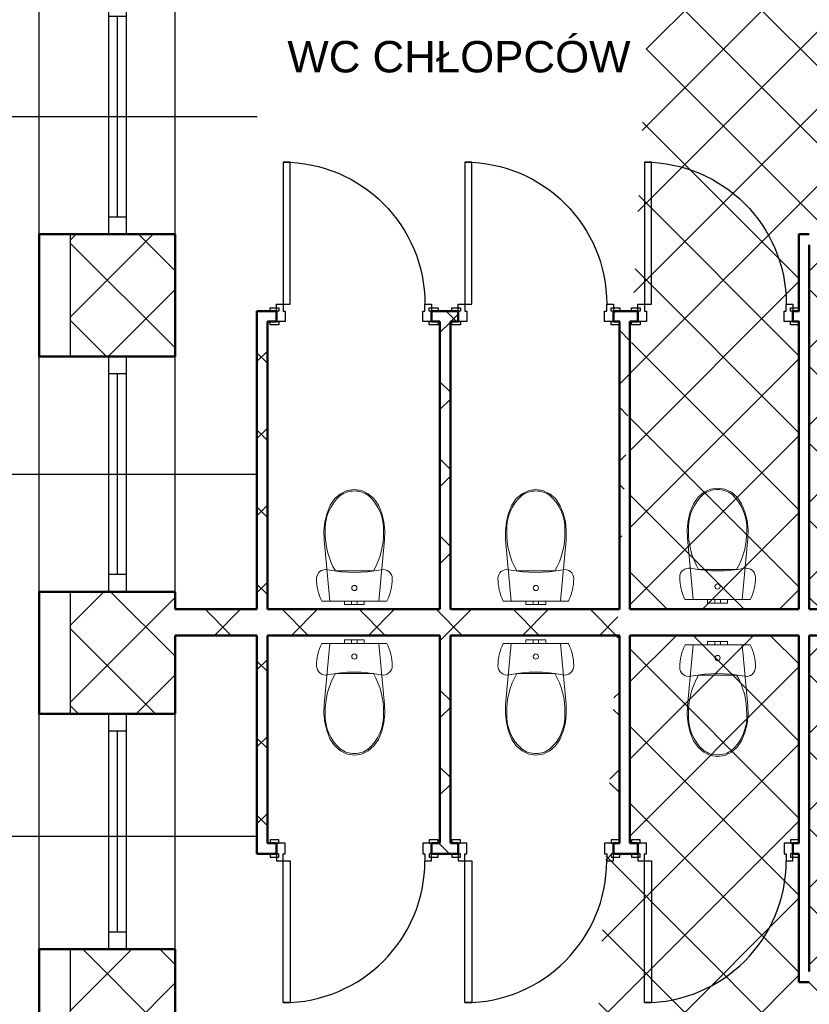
# Model space of a CAD drawing. Header units: millimetres. Extents: x 2263 to 12009, y 1338 to 5538.
# Tile 4 of 78: x 2994 to 3447, y 2265 to 2830. Entities that reach past the tile are written whole.
import ezdxf

# ---------------------------------------------------------------- set-up
doc = ezdxf.new("R2010")
doc.units = ezdxf.units.MM
for name, color, linetype in [('2D - Ogólne', 7, 'Continuous'), ('Drzwi Archicad', 7, 'Continuous'), ('Konstrukcja - Ściany zew', 7, 'Continuous'), ('Okna Archicada', 7, 'Continuous')]:
    doc.layers.add(name, color=color, linetype=linetype)
for name, color, linetype, lineweight in [('A_opisy', 81, 'Continuous', 13), ('A_sanitarka', 140, 'Continuous', 13), ('A_ściany istniejące hatch', 82, 'Continuous', 9)]:
    doc.layers.add(name, color=color, linetype=linetype, lineweight=lineweight)
doc.styles.get("Standard").update_dxf_attribs({"font": 'arial.ttf'})

# ---------------------------------------------------------------- blocks, each defined once
blk = doc.blocks.new('Okno 27_2')
at = {"layer": 'Okna Archicada', "color": 7, "linetype": 'Continuous', "lineweight": 25}
for p, q in [((-675, 400), (675, 400)), ((-675, 0), (-575, 0)), ((-575, 0), (-575, -100)), ((-575, 0), (575, 0)), ((575, -100), (575, 0)), ((575, 0), (675, 0)), ((-575, -50), (575, -50)), ((-575, -100), (-675, -100)), ((575, -100), (-575, -100)), ((675, -100), (575, -100)), ((-675, -380), (675, -380))]:
    blk.add_line(p, q, dxfattribs=at)
at = {"layer": 'Okna Archicada', "color": 7, "linetype": 'Continuous', "lineweight": 50}
for p, q in [((-675, 400), (-675, 0)), ((675, 400), (675, 0)), ((-675, 0), (-675, -100)), ((-675, 0), (-675, -100)), ((675, 0), (675, -100)), ((675, 0), (675, -100)), ((-675, -100), (-675, -380)), ((675, -100), (675, -380))]:
    blk.add_line(p, q, dxfattribs=at)
blk = doc.blocks.new('Ściana_11_1', base_point=(-17472.3, 24720))
at = {"layer": 'Konstrukcja - Ściany zew', "color": 7, "linetype": 'Continuous', "lineweight": 50}
for p, q in [((-18252.3, 1752.2), (-17852.3, 1752.2)), ((-17852.3, 1752.2), (-17752.3, 1752.2)), ((-17752.3, 1752.2), (-17472.3, 1752.2)), ((-18252.3, 1052.4), (-17852.3, 1052.4)), ((-17852.3, 1052.4), (-17752.3, 1052.4)), ((-17752.3, 1052.4), (-17472.3, 1052.4)), ((-18252.3, -297.6), (-17852.3, -297.6)), ((-17852.3, -297.6), (-17752.3, -297.6)), ((-17752.3, -297.6), (-17472.3, -297.6)), ((-18252.3, -997.4), (-17852.3, -997.4)), ((-17852.3, -997.4), (-17752.3, -997.4)), ((-17752.3, -997.4), (-17472.3, -997.4)), ((-18252.3, -2347.4), (-17852.3, -2347.4)), ((-17852.3, -2347.4), (-17752.3, -2347.4)), ((-17752.3, -2347.4), (-17472.3, -2347.4))]:
    blk.add_line(p, q, dxfattribs=at)
at = {"layer": 'Konstrukcja - Ściany zew', "color": 7, "linetype": 'Continuous', "lineweight": 50, "flags": 128}
for points in [[(-18252.3, 1752.2), (-18252.3, 1052.4)], [(-17472.3, 1052.4), (-17472.3, 1752.2)], [(-18252.3, -297.6), (-18252.3, -997.4)], [(-17472.3, -397.6), (-17472.3, -297.6)], [(-17472.3, -997.4), (-17472.3, -547.6)], [(-18252.3, -2347.4), (-18252.3, -4280)], [(-17472.3, -3500), (-17472.3, -2347.4)]]:
    blk.add_lwpolyline(points, dxfattribs=at)
at = {"layer": 'Okna Archicada', "color": 21, "linetype": 'Continuous', "lineweight": 13, "true_color": 0xff9955, "zscale": 1000, "rotation": 89.99999999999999}
for p in [(-17852.3, 2427.2), (-17852.3, 377.4), (-17852.3, -1672.4)]:
    blk.add_blockref('Okno 27_2', p, dxfattribs=at)
blk = doc.blocks.new('Ściana_24_1', base_point=(-11072.3, -547.6))
at = {"layer": 'Konstrukcja - Ściany zew', "color": 7, "linetype": 'Continuous', "lineweight": 50, "flags": 128}
for points in [[(-17002.3, -397.6), (-17472.3, -397.6)], [(-15952.3, -397.6), (-16942.3, -397.6)], [(-14922.3, -397.6), (-15892.3, -397.6)], [(-13892.3, -397.6), (-14862.3, -397.6)], [(-13082.3, -397.6), (-13832.3, -397.6)], [(-11552.3, -397.6), (-13022.3, -397.6)], [(-17472.3, -547.6), (-17002.3, -547.6)], [(-16942.3, -547.6), (-15952.3, -547.6)], [(-15892.3, -547.6), (-14922.3, -547.6)], [(-14862.3, -547.6), (-13892.3, -547.6)], [(-13832.3, -547.6), (-13082.3, -547.6)], [(-13022.3, -547.6), (-11552.3, -547.6)]]:
    blk.add_lwpolyline(points, dxfattribs=at)
blk = doc.blocks.new('Ściana_120_1', base_point=(-15952.3, 1252.2))
at = {"layer": 'Konstrukcja - Ściany zew', "color": 7, "linetype": 'Continuous', "lineweight": 50, "flags": 128}
for points in [[(-15952.3, 1252.2), (-15952.3, -397.6)], [(-15892.3, -397.6), (-15892.3, 1252.2)]]:
    blk.add_lwpolyline(points, dxfattribs=at)
blk = doc.blocks.new('Ściana_121_1', base_point=(-13892.3, 1752.2))
at = {"layer": 'Konstrukcja - Ściany zew', "color": 7, "linetype": 'Continuous', "lineweight": 50, "flags": 128}
for points in [[(-13892.3, 1752.2), (-13832.3, 1752.2)], [(-13892.3, 1752.2), (-13892.3, 1312.2)], [(-13832.3, -397.6), (-13832.3, 1692.2)], [(-13892.3, 1252.2), (-13892.3, -397.6)]]:
    blk.add_lwpolyline(points, dxfattribs=at)
blk = doc.blocks.new('Ściana_123_1', base_point=(-14922.3, 1252.2))
at = {"layer": 'Konstrukcja - Ściany zew', "color": 7, "linetype": 'Continuous', "lineweight": 50, "flags": 128}
for points in [[(-14922.3, 1252.2), (-14922.3, -397.6)], [(-14862.3, -397.6), (-14862.3, 1252.2)]]:
    blk.add_lwpolyline(points, dxfattribs=at)
blk = doc.blocks.new('Drzwi metalowe 27_23')
at = {"layer": 'Drzwi Archicad', "color": 7, "linetype": 'Continuous', "lineweight": 25}
for p, q in [((367, 0), (367, 814)), ((367, 814), (407, 814)), ((407, 814), (407, 0)), ((-407, 0), (-445, 0)), ((-445, 0), (-445, -100)), ((-407, -40), (-407, 0)), ((407, 0), (367, 0)), ((445, 0), (407, 0)), ((407, 0), (407, -40)), ((445, -100), (445, 0)), ((-432, -21), (-482, -21)), ((-482, -21), (-482, -40)), ((-482, -40), (-432, -40)), ((-432, -40), (-432, -21)), ((-395, -40), (-407, -40)), ((-395, -100), (-395, -40)), ((407, -40), (395, -40)), ((395, -40), (395, -100)), ((482, -21), (432, -21)), ((432, -21), (432, -40)), ((432, -40), (482, -40)), ((482, -40), (482, -21)), ((-432, -100), (-482, -100)), ((-482, -100), (-482, -119)), ((-445, -100), (-395, -100)), ((-432, -119), (-432, -100)), ((395, -100), (445, -100)), ((482, -100), (432, -100)), ((432, -100), (432, -119)), ((482, -119), (482, -100)), ((-482, -119), (-432, -119)), ((432, -119), (482, -119))]:
    blk.add_line(p, q, dxfattribs=at)
at = {"layer": 'Drzwi Archicad', "color": 7, "linetype": 'Continuous', "lineweight": 50}
for p, q in [((-445, -40), (-482, -40)), ((-445, -40), (-482, -40)), ((-445, -100), (-445, -40)), ((-445, -100), (-445, -40)), ((445, -100), (445, -40)), ((445, -100), (445, -40)), ((445, -40), (482, -40)), ((445, -40), (482, -40)), ((-445, -100), (-482, -100)), ((-445, -100), (-482, -100)), ((445, -100), (482, -100)), ((445, -100), (482, -100))]:
    blk.add_line(p, q, dxfattribs=at)
at = {"layer": 'Drzwi Archicad', "color": 7, "linetype": 'Continuous', "lineweight": 25}
blk.add_arc((407, 0), 814, 90, 180, dxfattribs=at)
blk = doc.blocks.new('Ściana_124_1', base_point=(-17002.3, 1252.2))
at = {"layer": 'Konstrukcja - Ściany zew', "color": 7, "linetype": 'Continuous', "lineweight": 50}
for p, q in [((-16890.2, 1312.2), (-16927.2, 1312.2)), ((-16890.2, 1252.2), (-16890.2, 1312.2)), ((-16000.2, 1312.2), (-15963.2, 1312.2)), ((-16000.2, 1252.2), (-16000.2, 1312.2)), ((-15847.1, 1312.2), (-15884.1, 1312.2)), ((-15847.1, 1252.2), (-15847.1, 1312.2)), ((-14957.1, 1312.2), (-14920.1, 1312.2)), ((-14957.1, 1252.2), (-14957.1, 1312.2)), ((-14816.8, 1312.2), (-14853.8, 1312.2)), ((-14816.8, 1252.2), (-14816.8, 1312.2)), ((-13926.8, 1312.2), (-13889.8, 1312.2)), ((-13926.8, 1252.2), (-13926.8, 1312.2)), ((-16890.2, 1252.2), (-16927.2, 1252.2)), ((-16000.2, 1252.2), (-15963.2, 1252.2)), ((-15847.1, 1252.2), (-15884.1, 1252.2)), ((-14957.1, 1252.2), (-14920.1, 1252.2)), ((-14816.8, 1252.2), (-14853.8, 1252.2)), ((-13926.8, 1252.2), (-13889.8, 1252.2))]:
    blk.add_line(p, q, dxfattribs=at)
at = {"layer": 'Konstrukcja - Ściany zew', "color": 7, "linetype": 'Continuous', "lineweight": 50, "flags": 128}
for points in [[(-17002.3, 1312.2), (-17002.3, 1252.2)], [(-16890.2, 1312.2), (-17002.3, 1312.2)], [(-15847.1, 1312.2), (-16000.2, 1312.2)], [(-14816.8, 1312.2), (-14957.1, 1312.2)], [(-13892.3, 1312.2), (-13926.8, 1312.2)], [(-16942.3, 1252.2), (-16890.2, 1252.2)], [(-16000.2, 1252.2), (-15952.3, 1252.2)], [(-15892.3, 1252.2), (-15847.1, 1252.2)], [(-14957.1, 1252.2), (-14922.3, 1252.2)], [(-14862.3, 1252.2), (-14816.8, 1252.2)], [(-13926.8, 1252.2), (-13892.3, 1252.2)]]:
    blk.add_lwpolyline(points, dxfattribs=at)
at = {"layer": 'Drzwi Archicad', "color": 21, "linetype": 'Continuous', "lineweight": 13, "true_color": 0xff9955, "xscale": -1, "zscale": 1000}
for p in [(-16445.2, 1352.2), (-15402.1, 1352.2), (-14371.8, 1352.2)]:
    blk.add_blockref('Drzwi metalowe 27_23', p, dxfattribs=at)
blk = doc.blocks.new('Ściana_125_1', base_point=(-17002.3, 1252.2))
at = {"layer": 'Konstrukcja - Ściany zew', "color": 7, "linetype": 'Continuous', "lineweight": 50, "flags": 128}
for points in [[(-17002.3, 1252.2), (-17002.3, -397.6)], [(-16942.3, -397.6), (-16942.3, 1252.2)]]:
    blk.add_lwpolyline(points, dxfattribs=at)
blk = doc.blocks.new('Ściana_127_1', base_point=(-15952.3, -1740))
at = {"layer": 'Konstrukcja - Ściany zew', "color": 7, "linetype": 'Continuous', "lineweight": 50, "flags": 128}
for points in [[(-15952.3, -297.6), (-15952.3, -397.6)], [(-15892.3, -397.6), (-15892.3, -297.6)], [(-15952.3, -547.6), (-15952.3, -1740)], [(-15892.3, -1740), (-15892.3, -547.6)]]:
    blk.add_lwpolyline(points, dxfattribs=at)
blk = doc.blocks.new('Ściana_128_1', base_point=(-13892.3, -2536))
at = {"layer": 'Konstrukcja - Ściany zew', "color": 7, "linetype": 'Continuous', "lineweight": 50, "flags": 128}
for points in [[(-13892.3, -297.6), (-13892.3, -397.6)], [(-13832.3, -397.6), (-13832.3, -297.6)], [(-13892.3, -547.6), (-13892.3, -1740)], [(-13832.3, -2476), (-13832.3, -547.6)], [(-13892.3, -1800), (-13892.3, -2536)], [(-13892.3, -2536), (-13832.3, -2536)]]:
    blk.add_lwpolyline(points, dxfattribs=at)
blk = doc.blocks.new('Ściana_130_1', base_point=(-14922.3, -1740))
at = {"layer": 'Konstrukcja - Ściany zew', "color": 7, "linetype": 'Continuous', "lineweight": 50, "flags": 128}
for points in [[(-14922.3, -297.6), (-14922.3, -397.6)], [(-14862.3, -397.6), (-14862.3, -297.6)], [(-14922.3, -547.6), (-14922.3, -1740)], [(-14862.3, -1740), (-14862.3, -547.6)]]:
    blk.add_lwpolyline(points, dxfattribs=at)
blk = doc.blocks.new('Ściana_131_1', base_point=(-17002.3, -1740))
at = {"layer": 'Konstrukcja - Ściany zew', "color": 7, "linetype": 'Continuous', "lineweight": 50}
for p, q in [((-16890.2, -1740), (-16927.2, -1740)), ((-16890.2, -1740), (-16890.2, -1800)), ((-16000.2, -1740), (-15963.2, -1740)), ((-16000.2, -1740), (-16000.2, -1800)), ((-15847.1, -1740), (-15884.1, -1740)), ((-15847.1, -1740), (-15847.1, -1800)), ((-14957.1, -1740), (-14920.1, -1740)), ((-14957.1, -1740), (-14957.1, -1800)), ((-14816.8, -1740), (-14853.8, -1740)), ((-14816.8, -1740), (-14816.8, -1800)), ((-13926.8, -1740), (-13889.8, -1740)), ((-13926.8, -1740), (-13926.8, -1800)), ((-16890.2, -1800), (-16927.2, -1800)), ((-16000.2, -1800), (-15963.2, -1800)), ((-15847.1, -1800), (-15884.1, -1800)), ((-14957.1, -1800), (-14920.1, -1800)), ((-14816.8, -1800), (-14853.8, -1800)), ((-13926.8, -1800), (-13889.8, -1800))]:
    blk.add_line(p, q, dxfattribs=at)
at = {"layer": 'Konstrukcja - Ściany zew', "color": 7, "linetype": 'Continuous', "lineweight": 50, "flags": 128}
for points in [[(-17002.3, -1800), (-17002.3, -1740)], [(-16890.2, -1740), (-16942.3, -1740)], [(-15952.3, -1740), (-16000.2, -1740)], [(-15847.1, -1740), (-15892.3, -1740)], [(-14922.3, -1740), (-14957.1, -1740)], [(-14816.8, -1740), (-14862.3, -1740)], [(-13892.3, -1740), (-13926.8, -1740)], [(-17002.3, -1800), (-16890.2, -1800)], [(-16000.2, -1800), (-15847.1, -1800)], [(-14957.1, -1800), (-14816.8, -1800)], [(-13926.8, -1800), (-13892.3, -1800)]]:
    blk.add_lwpolyline(points, dxfattribs=at)
at = {"layer": 'Drzwi Archicad', "color": 21, "linetype": 'Continuous', "lineweight": 13, "true_color": 0xff9955, "zscale": 1000, "rotation": 180}
for p in [(-16445.2, -1840), (-15402.1, -1840), (-14371.8, -1840)]:
    blk.add_blockref('Drzwi metalowe 27_23', p, dxfattribs=at)
blk = doc.blocks.new('Ściana_132_1', base_point=(-17002.3, -1740))
at = {"layer": 'Konstrukcja - Ściany zew', "color": 7, "linetype": 'Continuous', "lineweight": 50, "flags": 128}
for points in [[(-17002.3, -297.6), (-17002.3, -397.6)], [(-16942.3, -397.6), (-16942.3, -297.6)], [(-17002.3, -547.6), (-17002.3, -1740)], [(-16942.3, -1740), (-16942.3, -547.6)]]:
    blk.add_lwpolyline(points, dxfattribs=at)
blk = doc.blocks.new('WC 27')
for p, q in [((-57, 20), (-40.3, 20)), ((-57, 0), (-57, 20)), ((-40.3, 20), (-16, 20)), ((-16, 20), (-11.3, 20)), ((-16, 0), (-16, 20)), ((-11.3, 20), (0, 20)), ((0, 20), (11.3, 20)), ((0, 0), (11.3, 0)), ((11.3, 20), (16, 20)), ((11.3, 0), (16, 0)), ((16, 0), (16, 20)), ((16, 20), (40.3, 20)), ((16, 0), (40.3, 0)), ((40.3, 20), (57, 20)), ((40.3, 0), (57, 0)), ((57, 0), (57, 20)), ((-57, 0), (-40.3, 0)), ((-40.3, 0), (-16, 0)), ((-16, 0), (-11.3, 0)), ((-11.3, 0), (0, 0)), ((0, -173), (-108.9, -173)), ((108.9, -173), (0, -173))]:
    blk.add_line(p, q)
at = {"flags": 128}
for points in [[(-186.8, 0), (-193.9, -15.1), (-200.1, -30.5), (-205.4, -46.3), (-209.7, -62.4), (-213.1, -78.7), (-215.5, -95.2), (-217, -111.8), (-217.5, -128.5), (-216.2, -140), (-212.4, -151), (-206.3, -160.9), (-198.2, -169.1), (-188.5, -175.5), (-177.6, -179.5), (-166.1, -181), (-154.5, -180), (-116.2, -173.2), (-77.6, -168.3), (-38.9, -165.4), (0, -164.4), (38.9, -165.4), (77.6, -168.3), (116.2, -173.2), (154.5, -180), (166.1, -181), (177.6, -179.5), (188.5, -175.5), (198.2, -169.1), (206.3, -160.9), (212.4, -151), (216.2, -140), (217.5, -128.5), (217, -111.8), (215.5, -95.2), (213.1, -78.7), (209.7, -62.4), (205.4, -46.3), (200.1, -30.5), (193.9, -15.1), (186.8, 0)], [(-169.4, -453.4), (-157, -503.2), (-138, -550.1), (-112.4, -587.3), (-79.4, -615.8), (-41, -633.8), (0, -640), (41, -633.8), (79.4, -615.8), (112.4, -587.3), (138, -550.1), (157, -503.2), (169.4, -453.4), (174.9, -402.1), (173.3, -350.4), (141, 0), (-141, 0), (-173.3, -350.4), (-174.9, -402.1)]]:
    blk.add_lwpolyline(points, close=True, dxfattribs=at)
blk.add_ellipse((0, -75), major_axis=(15, 0), ratio=0.999724)
for centre, major_axis, start_param, end_param in [((258.1, -387.9), (0, 425.5), 1.041392, 1.594412), ((-258.1, -387.9), (0, 425.5), 4.688771, 5.241791), ((89.5, -412.3), (0, 257.1), 1.515065, 2.415654), ((-89.5, -412.3), (0, 257.1), 3.867528, 4.768116), ((0.8, -492.8), (0, 138.6), 2.509088, 3.135732), ((-0.8, -492.8), (0, 138.6), 3.147454, 3.774097)]:
    blk.add_ellipse(centre, major_axis=major_axis, ratio=0.999377, start_param=start_param, end_param=end_param)

msp = doc.modelspace()

# ---------------------------------------------------------------- hatches: boundary and pattern name
at = {"layer": 'A_ściany istniejące hatch', "linetype": 'ByBlock', "lineweight": 25}
h = msp.add_hatch(dxfattribs=at)
h.set_pattern_fill('NET', color=0, scale=250, angle=45)
h.set_pattern_definition([(45, (37537.47, -788.94), (-22.097087, 22.097087), []), (135, (37537.47, -788.94), (-22.097087, -22.097087), [])])
h.paths.add_polyline_path([(5550.83871, 4367.38309), (5592.83871, 4367.38308), (5592.83871, 4105.38308), (5802.83871, 4105.38308), (5802.83871, 4063.38308), (5550.83871, 4063.38308)], flags=16)
h.paths.add_polyline_path([(6144.84036, 4091.38308), (6144.84036, 4031.38308), (6024.83871, 4031.38308), (6024.83871, 3871.38308), (5964.83871, 3871.38308), (5964.83871, 4063.38308), (5922.83871, 4063.38308), (5922.83871, 4105.38308), (5926.83871, 4105.38308), (5926.83871, 4764.38308), (5592.83871, 4764.38308), (5592.83871, 4718.38308), (5550.83871, 4718.38308), (5550.83871, 4808.38308), (6008.83871, 4808.38308), (6008.8387, 4764.38308), (5970.83871, 4764.38308), (5970.83871, 4091.38308)], flags=17)
h.paths.add_polyline_path([(6748.83871, 4091.38308), (6890.83871, 4091.38308), (6890.83871, 4153.38308), (6934.83871, 4153.38308), (6934.83871, 3868.38309), (6874.83871, 3868.38309), (6874.83871, 4031.38308), (6748.83871, 4031.38308)], flags=17)
h.paths.add_polyline_path([(6791.83871, 3211.38308), (6874.83871, 3211.38308), (6874.83871, 3326.38309), (6934.83871, 3326.38309), (6934.83871, 3153.38308), (6874.83871, 3153.38308), (6874.83871, 3186.38308), (6791.83871, 3186.38308)], flags=17)
h.paths.add_polyline_path([(6434.83871, 3781.38308), (6464.83871, 3781.38308), (6464.83871, 3751.38308), (6434.83871, 3751.38308)], flags=17)
h.paths.add_polyline_path([(6434.83871, 3487.38308), (6464.83871, 3487.38308), (6464.83871, 3517.38308), (6434.83871, 3517.38308)], flags=17)
h.paths.add_polyline_path([(5946.83871, 1941.38308), (6006.83871, 1941.38308), (6006.83871, 1781.38308), (6244.83871, 1781.38308), (6244.83871, 1961.38308), (6304.83871, 1961.38308), (6304.83871, 1781.38308), (6874.83871, 1781.38308), (6874.83871, 1931.38308), (6934.83871, 1931.38308), (6934.83871, 1721.38308), (5946.83871, 1721.38308)])
h.paths.add_polyline_path([(3464.83871, 5091.38308), (3677.83871, 5091.38309), (3677.8387, 5185.4173), (3702.8387, 5185.4173), (3702.8387, 5066.38308), (3464.83871, 5066.38308)], flags=17)
h.paths.add_polyline_path([(4097.83871, 5065.72859), (4132.83871, 5065.72859), (4132.83871, 5185.4173), (4097.83871, 5185.4173)], flags=17)
h.paths.add_polyline_path([(4387.83871, 3241.38308), (4457.83869, 3241.38308), (4457.83869, 3181.38308), (4387.83871, 3181.38308)], flags=17)
h.paths.add_polyline_path([(4797.83871, 3241.38308), (4867.83871, 3241.38308), (4867.83871, 3181.38308), (4797.83871, 3181.38308)], flags=17)
h.paths.add_polyline_path([(5238.83871, 3241.38308), (5306.83869, 3241.38308), (5306.83869, 3181.38308), (5238.83871, 3181.38308)], flags=17)
h.paths.add_polyline_path([(5441.83871, 3241.38308), (5522.83869, 3241.38308), (5522.83869, 3181.38308), (5441.83871, 3181.38308)], flags=17)
h.paths.add_polyline_path([(6024.83871, 3741.38308), (5964.83871, 3741.38308), (5964.83871, 3665.38308), (6024.83871, 3665.38308)], flags=17)
h.paths.add_polyline_path([(5592.83871, 4588.38308), (5550.83871, 4588.38308), (5550.83871, 4497.38309), (5592.83871, 4497.38309)], flags=16)
h.paths.add_polyline_path([(6138.83871, 4808.38308), (6272.83871, 4808.38308), (6272.83871, 4764.38308), (6138.83871, 4764.38308)], flags=17)
h.paths.add_polyline_path([(6890.83871, 4488.38309), (6934.83871, 4488.38309), (6934.83871, 4563.38308), (6890.83871, 4563.38308)], flags=17)
h.paths.add_polyline_path([(6890.83871, 4283.38308), (6934.83871, 4283.38308), (6934.83871, 4358.38308), (6890.83871, 4358.38308)], flags=17)
h.paths.add_polyline_path([(6874.83871, 3662.38309), (6934.83871, 3662.38309), (6934.83871, 3738.38309), (6874.83871, 3738.38309)], flags=17)
h.paths.add_polyline_path([(6874.83871, 3456.38309), (6934.83871, 3456.38309), (6934.83871, 3532.38309), (6874.83871, 3532.38309)], flags=17)
h.paths.add_polyline_path([(6874.83871, 2948.38309), (6934.83871, 2948.38309), (6934.83871, 3023.38308), (6874.83871, 3023.38308)], flags=17)
h.paths.add_polyline_path([(6874.83871, 2743.38309), (6934.83871, 2743.38309), (6934.83871, 2818.38308), (6874.83871, 2818.38308)], flags=17)
h.paths.add_polyline_path([(6874.83871, 2271.38309), (6934.83871, 2271.38309), (6934.83871, 2341.38308), (6874.83871, 2341.38308)], flags=17)
h.paths.add_polyline_path([(6934.83871, 2066.38308), (6874.83871, 2066.38308), (6874.83871, 2136.38308), (6934.83871, 2136.38308)], flags=17)
h.paths.add_polyline_path([(5649.83871, 2181.38308), (5719.83871, 2181.38308), (5719.83871, 2121.38308), (5649.83871, 2121.38308)], flags=17)
h.paths.add_polyline_path([(5444.83871, 2121.38308), (5514.83871, 2121.38308), (5514.83871, 2181.38308), (5444.83871, 2181.38308)], flags=17)
h.paths.add_polyline_path([(5239.83871, 2181.38308), (5309.83871, 2181.38308), (5309.83871, 2121.38308), (5239.83871, 2121.38308)], flags=17)
h.paths.add_polyline_path([(4982.83871, 2121.38308), (5104.83869, 2121.38308), (5104.83869, 2181.38308), (4982.83871, 2181.38308)], flags=17)
h.paths.add_polyline_path([(4777.83871, 2181.38308), (4847.83871, 2181.38308), (4847.83871, 2121.38308), (4777.83871, 2121.38308)], flags=17)
h.paths.add_polyline_path([(4572.83871, 2121.38308), (4642.83871, 2121.38308), (4642.83871, 2181.38308), (4572.83871, 2181.38308)], flags=17)
h.paths.add_polyline_path([(4367.83871, 2181.38308), (4437.83871, 2181.38308), (4437.83871, 2121.38308), (4367.83871, 2121.38308)], flags=17)
h.paths.add_polyline_path([(6256.83871, 2181.38308), (6170.33871, 2181.38308), (6170.35412, 2121.38308), (6244.83871, 2121.38308), (6244.83871, 2071.38308), (6304.83871, 2071.38308), (6304.83871, 2314.88308), (6256.83871, 2314.88308)], flags=17)
h.paths.add_polyline_path([(6060.33871, 2181.38308), (6060.35412, 2121.38308), (6006.83871, 2121.38308), (6006.83871, 2081.38308), (5946.83871, 2081.38308), (5946.83871, 2121.38308), (5854.83871, 2121.38308), (5854.83871, 2181.38308)], flags=17)
h.paths.add_polyline_path([(4072.83871, 2075.38308), (4132.83871, 2075.38308), (4132.83871, 2121.38308), (4232.83871, 2121.38308), (4232.83869, 2181.38308), (4072.83871, 2181.38308)], flags=17)
h.paths.add_polyline_path([(5862.83871, 3241.38308), (5964.83871, 3241.38308), (5964.83871, 3535.38308), (6024.83871, 3535.38308), (6024.83871, 3211.38308), (6041.83871, 3211.38308), (6041.83871, 3186.38308), (6024.83871, 3186.38308), (6024.83871, 2831.38308), (6051.83871, 2831.38308), (6051.83871, 2751.38308), (6024.83871, 2751.38308), (6024.83871, 2531.38308), (5849.33871, 2531.38308), (5849.33871, 2579.38308), (5984.83871, 2579.38308), (5984.83871, 3181.38308), (5862.83871, 3181.38308)], flags=17)
h.paths.add_polyline_path([(5657.83871, 3241.38308), (5727.83871, 3241.38308), (5727.83871, 3181.38308), (5694.83871, 3181.38308), (5694.83871, 3015.38308), (5662.83871, 3015.38309), (5662.83871, 3181.38308), (5657.83871, 3181.38308)], flags=17)
h.paths.add_polyline_path([(5415.83871, 2579.38308), (5662.83871, 2579.38308), (5662.83871, 2729.38309), (5694.83871, 2729.38309), (5694.83871, 2579.38308), (5739.33871, 2579.38308), (5739.33871, 2531.38308), (5415.83871, 2531.38308)], flags=17)
h.paths.add_polyline_path([(4426.83871, 2579.38308), (4426.83871, 2531.38308), (4666.83871, 2531.38308), (4666.83871, 2579.38308), (4662.83871, 2579.38308), (4662.83871, 2671.38308), (4634.83871, 2671.38308), (4634.83871, 2579.38308)], flags=17)
h.paths.add_polyline_path([(4072.83871, 3272.38308), (4132.83871, 3272.38308), (4132.83871, 3241.38308), (4252.83871, 3241.38308), (4252.83869, 3181.38308), (4112.83871, 3181.38308), (4112.83871, 2579.38308), (4316.83871, 2579.38308), (4316.83871, 2531.38308), (4072.83871, 2531.38308)], flags=17)
h.paths.add_polyline_path([(4132.83871, 3568.79816), (4072.83871, 3568.79816), (4072.83871, 3412.3831), (4132.83871, 3412.3831)], flags=17)
h.paths.add_polyline_path([(4132.83871, 3783.35665), (4072.83871, 3783.35665), (4072.83871, 3703.79816), (4132.83871, 3703.79816)], flags=17)
h.paths.add_polyline_path([(4132.83871, 3998.38308), (4072.83871, 3998.38308), (4072.83871, 3918.35666), (4132.83871, 3918.35666)], flags=17)
h.paths.add_polyline_path([(4132.83871, 4318.38308), (4072.83871, 4318.38308), (4072.83871, 4133.38308), (4132.83871, 4133.38308)], flags=17)
h.paths.add_polyline_path([(4132.83871, 4523.38308), (4072.83871, 4523.38308), (4072.83871, 4453.3831), (4132.83871, 4453.3831)], flags=17)
h.paths.add_polyline_path([(4132.83871, 4738.38308), (4072.83871, 4738.38308), (4072.83871, 4658.38308), (4132.83871, 4658.38308)], flags=17)
h.paths.add_polyline_path([(3082.83871, 4463.49943), (3022.83871, 4463.49943), (3022.83871, 4533.47941), (3082.83871, 4533.47941), (3082.83871, 4535.38308), (3542.83871, 4535.38308), (3542.83871, 4525.38308), (3511.73871, 4525.38308), (3511.73871, 4449.38308), (3496.73871, 4449.38308), (3496.73871, 4525.38308), (3240.83871, 4525.38308), (3240.83871, 4510.37993), (3233.83871, 4510.37993), (3233.83871, 4525.38308), (3082.83871, 4525.38308)])
h.paths.add_polyline_path([(3082.83871, 4408.38308), (3082.83871, 4415.38308), (3233.83871, 4415.38308), (3233.83871, 4420.37993), (3240.83871, 4420.37993), (3240.83871, 4397.90202), (3233.83871, 4397.90202), (3233.83871, 4408.38308)], flags=17)
h.paths.add_polyline_path([(3022.83871, 4328.49943), (3082.83871, 4328.49943), (3082.83871, 4298.38308), (3233.83871, 4298.38308), (3233.83871, 4307.90202), (3240.83871, 4307.90202), (3240.83871, 4298.38308), (3496.73871, 4298.38308), (3496.73871, 4354.38308), (3511.73871, 4354.38308), (3511.73871, 4298.38308), (3539.83871, 4298.38308), (3539.83871, 4283.38308), (3082.83871, 4283.38308), (3082.83871, 4258.01945), (3022.83871, 4258.01945)])
h.paths.add_polyline_path([(3022.83871, 4128.01945), (3082.83871, 4128.01945), (3082.83871, 4083.38308), (3674.83871, 4083.38308), (3674.83871, 4100.64844), (3722.83871, 4100.64844), (3722.83871, 3771.38225), (3674.83871, 3771.38225), (3674.83871, 4043.38308), (3082.83871, 4043.38308), (3082.83871, 3965.51194), (3022.83871, 3965.51194)])
h.paths.add_polyline_path([(3022.83871, 3625.53195), (3082.83871, 3625.53195), (3082.83871, 3603.38308), (3674.83871, 3603.38308), (3674.83871, 3661.38225), (3722.83871, 3661.38225), (3722.83871, 3264.38225), (3674.83871, 3264.38225), (3674.83871, 3578.38308), (3082.83871, 3578.38308), (3082.83871, 3555.31567), (3022.83871, 3555.31567)])
h.paths.add_polyline_path([(3022.83871, 3211.185), (3082.83871, 3211.185), (3082.83871, 3141.38308), (3674.83871, 3141.38308), (3674.83871, 3154.38225), (3722.83871, 3154.38225), (3722.83871, 3095.74402), (3674.83871, 3095.74402), (3674.83871, 3098.38308), (3082.83871, 3098.38308), (3082.83871, 3046.185), (3022.83871, 3046.185)])
h.paths.add_polyline_path([(3022.83871, 2911.185), (3082.83871, 2911.185), (3082.83871, 2856.60282), (3141.83871, 2856.60282), (3141.83871, 2998.3005), (3151.20249, 2998.3005), (3151.20249, 2992.3005), (3147.83871, 2992.3005), (3147.83871, 2856.60282), (3244.83871, 2856.60282), (3244.83871, 2992.3005), (3240.20249, 2992.3005), (3240.20249, 2998.3005), (3255.38391, 2998.3005), (3255.38391, 2992.3005), (3250.83871, 2992.3005), (3250.83871, 2856.60282), (3347.83871, 2856.60282), (3347.83871, 2992.3005), (3344.38391, 2992.3005), (3344.38391, 2998.3005), (3353.83871, 2998.3005), (3353.83871, 2963.3005), (3358.01039, 2963.3005), (3358.01039, 2957.3005), (3353.83871, 2957.3005), (3353.83871, 2856.60282), (3521.83871, 2856.60282), (3521.83871, 2957.3005), (3447.0104, 2957.3005), (3447.01039, 2963.3005), (3527.83871, 2963.3005), (3527.83871, 2856.60282), (3674.83871, 2856.60282), (3674.83871, 2985.74402), (3722.83871, 2985.74402), (3722.83871, 2838.88915), (3674.83871, 2838.88915), (3674.83871, 2841.60282), (3527.83871, 2841.60282), (3527.83871, 2799.30282), (3521.83871, 2799.30282), (3521.83871, 2841.60282), (3082.83871, 2841.60282), (3022.83871, 2841.60282)])
h.paths.add_polyline_path([(3022.83871, 3760.53195), (3082.83871, 3760.53195), (3082.83871, 3830.51194), (3022.83871, 3830.51194)])
h.paths.add_polyline_path([(3022.83871, 3346.185), (3082.83871, 3346.185), (3082.83871, 3420.31567), (3022.83871, 3420.31567)], flags=17)
h.paths.add_polyline_path([(3022.83871, 2636.62284), (3082.83871, 2636.62284), (3082.83871, 2706.60282), (3022.83871, 2706.60282)], flags=17)
h.paths.add_polyline_path([(3022.83871, 2431.64285), (3022.83871, 2501.62284), (3082.83871, 2501.62284), (3082.83871, 2491.62284), (3129.83871, 2491.62284), (3129.83871, 2662.60284), (3141.04943, 2662.60284), (3141.04943, 2656.60284), (3135.83871, 2656.60284), (3135.83871, 2491.62284), (3234.83871, 2491.62284), (3234.83871, 2656.60284), (3230.04943, 2656.60284), (3230.04943, 2662.60284), (3245.35057, 2662.60284), (3245.35057, 2656.60284), (3240.83871, 2656.60284), (3240.83871, 2491.62284), (3337.83871, 2491.62284), (3337.83871, 2656.60284), (3334.35057, 2656.60284), (3334.35056, 2662.60284), (3348.38391, 2662.60284), (3348.38391, 2656.60284), (3343.83871, 2656.60284), (3343.83871, 2491.62284), (3440.83871, 2491.62284), (3440.83871, 2656.60284), (3437.38391, 2656.60284), (3437.38391, 2662.60284), (3440.83871, 2662.60284), (3440.83871, 2706.60282), (3521.83871, 2706.60282), (3521.83871, 2710.30282), (3527.83871, 2710.30282), (3527.83871, 2696.27529), (3521.83871, 2696.27529), (3521.83871, 2700.60282), (3446.83871, 2700.60282), (3446.83871, 2491.62284), (3521.83871, 2491.62284), (3521.83871, 2607.27528), (3527.83871, 2607.27529), (3527.83871, 2491.62284), (3674.83871, 2491.62284), (3674.83871, 2728.88915), (3722.83871, 2728.88915), (3722.83871, 2295.08308), (3674.83871, 2295.08308), (3674.83871, 2476.62284), (3527.83871, 2476.62284), (3527.83871, 2379.11333), (3521.83871, 2379.11333), (3521.83871, 2476.62284), (3446.83871, 2476.62284), (3446.83871, 2283.78308), (3521.83871, 2283.78308), (3521.83871, 2290.11333), (3527.83871, 2290.11333), (3527.83871, 2274.08309), (3521.83871, 2274.08308), (3521.83871, 2277.78308), (3440.83871, 2277.78308), (3440.83871, 2351.38308), (3437.38391, 2351.38308), (3437.38391, 2357.38308), (3440.83871, 2357.38308), (3440.83871, 2476.62284), (3343.83871, 2476.62284), (3343.83871, 2357.38308), (3348.38391, 2357.38308), (3348.38391, 2351.38308), (3334.35057, 2351.38308), (3334.35057, 2357.38308), (3337.83871, 2357.38308), (3337.83871, 2476.62284), (3240.83871, 2476.62284), (3240.83871, 2357.38308), (3245.35057, 2357.38308), (3245.35057, 2351.38308), (3230.04943, 2351.38308), (3230.04943, 2357.38308), (3234.83871, 2357.38308), (3234.83871, 2476.62284), (3135.83871, 2476.62284), (3135.83871, 2357.38308), (3141.04943, 2357.38308), (3141.04943, 2351.38308), (3129.83871, 2351.38308), (3129.83871, 2476.62284), (3082.83871, 2476.62284), (3082.83871, 2431.64285)])
h.paths.add_polyline_path([(3142.83871, 2040.38308), (3082.83871, 2040.38308), (3082.83871, 2121.38308), (3022.83871, 2121.38308), (3022.83871, 2296.64285), (3082.83871, 2296.64285), (3082.83871, 2181.38308), (3521.83871, 2181.38308), (3521.83871, 2185.08308), (3527.83871, 2185.08309), (3527.83871, 2181.38308), (3674.83871, 2181.38308), (3674.83871, 2185.08308), (3722.83871, 2185.08308), (3722.83871, 2130.38309), (3697.83871, 2130.38308), (3697.83871, 2141.38308), (3527.83871, 2141.38308), (3527.83871, 2136.64285), (3521.83871, 2136.64285), (3521.83871, 2141.38308), (3337.83871, 2141.38308), (3337.83871, 2101.12992), (3312.83871, 2101.12992), (3312.83871, 2141.38308), (3142.83871, 2141.38308)])
h.paths.add_polyline_path([(3142.83871, 1791.38308), (3142.83871, 1830.38308), (3082.83871, 1830.38308), (3082.83871, 1731.38308), (4132.83871, 1731.38308), (4132.83871, 1935.38308), (4072.83871, 1935.38308), (4072.83871, 1791.38308)])
edge = h.paths.add_edge_path()
edge.add_line((6402.83871, 4808.38308), (6402.8387, 4764.38308))
edge.add_line((6402.8387, 4764.38308), (6440.83871, 4764.38308))
edge.add_line((6440.83871, 4764.38308), (6440.83871, 4614.38308))
edge.add_line((6440.83871, 4614.38308), (6467.83871, 4614.38308))
edge.add_line((6467.83871, 4614.38308), (6467.83871, 4764.38308))
edge.add_line((6467.83871, 4764.38308), (6890.83871, 4764.38308))
edge.add_line((6890.83871, 4764.38308), (6890.83871, 4693.38308))
edge.add_line((6890.83871, 4693.38308), (6934.83871, 4693.38308))
edge.add_line((6934.83871, 4693.38308), (6934.83871, 4808.38308))
edge.add_line((6934.83871, 4808.38308), (6402.83871, 4808.38313))
edge.add_line((3067.83871, 5185.4173), (3102.83871, 5185.4173))
edge.add_line((3102.83871, 5185.4173), (3102.83871, 5091.38309))
edge.add_line((3102.83871, 5091.38309), (3284.83871, 5091.38309))
edge.add_line((3284.83871, 5091.38309), (3284.83871, 5066.38308))
edge.add_line((3284.83871, 5066.38308), (3067.83871, 5066.38308))
edge.add_line((3067.83871, 5066.38308), (3067.83871, 5185.4173))
edge.add_line((4662.83871, 2781.38308), (4634.83871, 2781.38308))
edge.add_line((4634.83871, 2781.38308), (4634.83871, 3066.38308))
edge.add_line((4634.83871, 3066.38308), (4662.83871, 3066.38308))
edge.add_line((4662.83871, 3066.38308), (4662.83871, 2986.40213))
edge.add_line((4662.83871, 2986.40213), (4662.83871, 2894.77453))
edge.add_line((4662.83871, 2894.77453), (4662.83871, 2791.38308))
edge.add_line((4662.83871, 2791.38308), (4662.83869, 2781.38308))
edge.add_line((3972.83871, 5063.38308), (4132.83871, 5063.38308))
edge.add_line((4132.83871, 5063.38308), (4132.83871, 4873.38308))
edge.add_line((4132.83871, 4873.38308), (4072.83871, 4873.38308))
edge.add_line((4072.83871, 4873.38308), (4072.83871, 5003.38308))
edge.add_line((4072.83871, 5003.38308), (3972.83871, 5003.38308))
edge.add_line((3972.83871, 5003.38308), (3972.8387, 5063.38308))
edge.add_line((3464.83871, 5063.38308), (3822.83871, 5063.38308))
edge.add_line((3822.83871, 5063.38308), (3822.83871, 5003.38308))
edge.add_line((3822.83871, 5003.38308), (3722.83871, 5003.38308))
edge.add_line((3722.83871, 5003.38308), (3722.83871, 4210.64844))
edge.add_line((3722.83871, 4210.64844), (3674.83871, 4210.64844))
edge.add_line((3674.83871, 4210.64844), (3674.83871, 4283.38308))
edge.add_line((3674.83871, 4283.38308), (3634.83871, 4283.38308))
edge.add_line((3634.83871, 4283.38308), (3634.83871, 4298.38308))
edge.add_line((3634.83871, 4298.38308), (3674.83871, 4298.38308))
edge.add_line((3674.83871, 4298.38308), (3674.83871, 5003.38308))
edge.add_line((3674.83871, 5003.38308), (3464.83871, 5003.38308))
edge.add_line((3464.83871, 5003.38308), (3464.83871, 5063.38308))
edge.add_line((3312.83871, 2001.12992), (3337.83871, 2001.12992))
edge.add_line((3337.83871, 2001.12992), (3337.83871, 1966.38308))
edge.add_line((3337.83871, 1966.38308), (3697.83871, 1966.38308))
edge.add_line((3697.83871, 1966.38308), (3697.83871, 2032.41525))
edge.add_line((3697.83871, 2032.41525), (3722.83871, 2032.41525))
edge.add_line((3722.83871, 2032.41525), (3722.83871, 1961.38308))
edge.add_line((3722.83871, 1961.38308), (3392.83871, 1961.38308))
edge.add_line((3392.83871, 1961.38308), (3392.83871, 1941.38308))
edge.add_line((3392.83871, 1941.38308), (3312.83871, 1941.38308))
edge.add_line((3312.83871, 1941.38308), (3312.83871, 2001.12992))
h.paths.add_polyline_path([(5092.83871, 3066.38308), (5052.83871, 3066.38308), (5052.83871, 2579.38308), (4776.83871, 2579.38308), (4776.83871, 2531.38308), (5305.83871, 2531.38308), (5305.83871, 2579.38308), (5092.83871, 2579.38308)], flags=17)
h.paths.add_polyline_path([(5052.83871, 3166.38308), (5092.83871, 3166.38308), (5092.83871, 3181.38308), (5103.83871, 3181.38308), (5103.83871, 3241.38308), (5002.83871, 3241.38308), (5002.83871, 3181.38308), (5052.83871, 3181.38308)], flags=17)
h.paths.add_polyline_path([(6573.83871, 4031.38308), (6319.84036, 4031.38308), (6319.84036, 4091.38308), (6440.83871, 4091.38308), (6440.83871, 4164.38309), (6467.83871, 4164.38309), (6467.83871, 4091.38308), (6573.83871, 4091.38308)], flags=17)
h.paths.add_polyline_path([(6362.33489, 2788.38308), (6372.33489, 2788.38308), (6372.33489, 2803.38308), (6362.33489, 2803.38308)], flags=17)
h.paths.add_polyline_path([(6452.33489, 2960.38308), (6467.33489, 2960.38308), (6467.33489, 3186.38308), (6507.83871, 3186.38308), (6507.83871, 3211.38308), (6151.83871, 3211.38308), (6151.83871, 3186.38308), (6212.83871, 3186.38308), (6212.83871, 2960.38308), (6230.83871, 2960.38308), (6230.83871, 2970.38308), (6222.83871, 2970.38308), (6222.83871, 3186.38308), (6362.33489, 3186.38308), (6362.33489, 2970.38308), (6315.8387, 2970.38308), (6315.8387, 2960.38308), (6377.33489, 2960.38308), (6377.33489, 2970.38308), (6372.33489, 2970.38308), (6372.33489, 3186.38308), (6457.33489, 3186.38308), (6457.33489, 2970.38308), (6452.33489, 2970.38308)], flags=17)
h.paths.add_polyline_path([(6222.83871, 2803.38308), (6212.83871, 2803.38308), (6212.83871, 2579.38308), (6154.83871, 2579.38308), (6154.83871, 2531.38308), (6256.83871, 2531.38308), (6256.83871, 2424.88308), (6304.83871, 2424.88308), (6304.83871, 2531.38308), (6874.83871, 2531.38308), (6874.83871, 2476.38309), (6934.83871, 2476.38308), (6934.83871, 2613.38308), (6874.83871, 2613.38308), (6874.83871, 2579.38308), (6372.33489, 2579.38308), (6372.33489, 2688.38308), (6362.33489, 2688.38308), (6362.33489, 2579.38308), (6222.83871, 2579.38308)], flags=17)
h.paths.add_polyline_path([(3022.83871, 4873.4594), (3082.83871, 4873.4594), (3082.83871, 5003.38308), (3284.8387, 5003.38308), (3284.8387, 5063.38308), (3022.83871, 5063.38308)])
h.paths.add_polyline_path([(3082.83871, 4738.4594), (3022.83871, 4738.4594), (3022.83871, 4668.47941), (3082.83871, 4668.47941)])

# ---------------------------------------------------------------- linework, layer by layer
at = {"layer": '2D - Ogólne', "color": 0, "linetype": 'ByBlock', "lineweight": 25}
for p, q in [((2903.42798, 2774.10282), (3129.91861, 2774.10282)), ((3022.83871, 2636.62284), (3022.83871, 2706.60282)), ((2903.42798, 2569.12284), (3129.91861, 2569.12284)), ((3022.83871, 2431.64285), (3022.83871, 2501.62284)), ((2903.42798, 2361.43038), (3129.91861, 2361.43038)), ((3022.83871, 2121.38308), (3022.83871, 2296.64285))]:
    msp.add_line(p, q, dxfattribs=at)

# ---------------------------------------------------------------- block references
at = {"layer": 'A_sanitarka', "color": 0, "linetype": 'ByBlock', "lineweight": 25, "xscale": 0.1, "yscale": 0.1, "zscale": 100, "rotation": 180}
for p in [(3185.73334, 2496.28875), (3289.88761, 2496.28875), (3394.1912, 2497.08828)]:
    msp.add_blockref('WC 27', p, dxfattribs=at)
at = {"layer": 'A_sanitarka', "color": 0, "linetype": 'ByBlock', "lineweight": 25, "xscale": -0.1, "yscale": 0.1, "zscale": 100}
for p in [(3185.73334, 2471.95693), (3289.88761, 2471.95693), (3394.1912, 2471.1574)]:
    msp.add_blockref('WC 27', p, dxfattribs=at)
at = {"layer": 'Konstrukcja - Ściany zew', "color": 0, "linetype": 'ByBlock', "lineweight": 25, "xscale": 0.1, "yscale": 0.1, "zscale": 0.1}
for name, p in [('Ściana_11_1', (3082.83871, 5003.38308)), ('Ściana_124_1', (3129.83871, 2656.60284)), ('Ściana_121_1', (3440.83871, 2706.60282)), ('Ściana_125_1', (3129.83871, 2656.60284)), ('Ściana_120_1', (3234.83871, 2656.60284)), ('Ściana_123_1', (3337.83871, 2656.60284)), ('Ściana_132_1', (3129.83871, 2357.38308)), ('Ściana_127_1', (3234.83871, 2357.38308)), ('Ściana_130_1', (3337.83871, 2357.38308)), ('Ściana_128_1', (3440.83871, 2277.78308)), ('Ściana_24_1', (3722.83871, 2476.62284)), ('Ściana_131_1', (3129.83871, 2357.38308))]:
    msp.add_blockref(name, p, dxfattribs=at)

# ---------------------------------------------------------------- texts
at = {"layer": 'A_opisy', "color": 0, "linetype": 'ByBlock', "lineweight": 25, "insert": (3135.23314, 2817.44421), "char_height": 18, "attachment_point": 1}
msp.add_mtext_dynamic_manual_height_columns('\\pi12.04062;WC CHŁOPCÓW', width=220.4605008, gutter_width=12.5, heights=[37.16949], dxfattribs=at)

doc.saveas('drawing.dxf')
